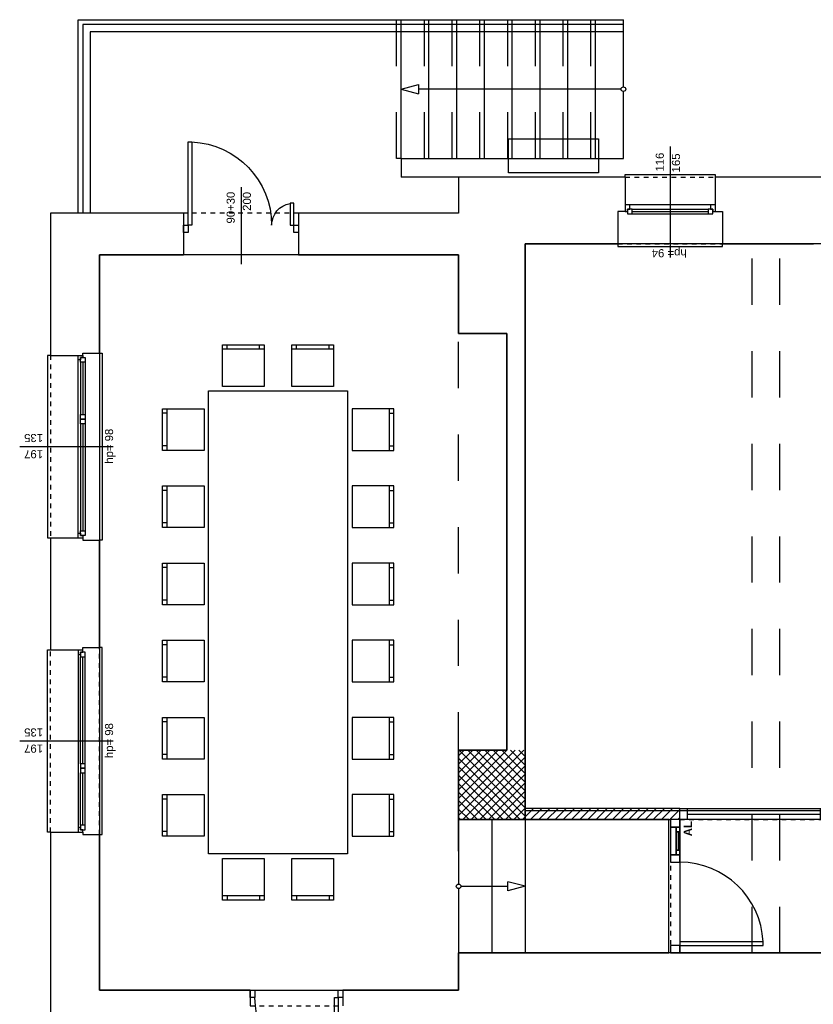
# Model space of a CAD drawing. Header units: millimetres. Extents: x 599892 to 1424040, y -105982 to -25022.
# Tile 21 of 25: x 601840 to 602697, y -27085 to -26022. Entities that reach past the tile are written whole.
import ezdxf
from ezdxf.enums import TextEntityAlignment as Align

# ---------------------------------------------------------------- set-up
doc = ezdxf.new("R2010")
doc.units = ezdxf.units.MM
doc.header["$MEASUREMENT"] = 0
doc.linetypes.add('Przerywana 1_100', pattern=[100, 50, -50])
for name, color, linetype, lineweight in [('Drzwi ArchiCAD', 7, 'Continuous', 25), ('Drzwi ArchiCAD_Nr_pióra__21', 7, 'Continuous', 25), ('Drzwi ArchiCAD_Nr_pióra__3', 7, 'Continuous', 25), ('Drzwi ArchiCAD_Nr_pióra__4', 7, 'Continuous', 25), ('Drzwi ArchiCAD_Nr_pióra__82', 7, 'Continuous', 25), ('Instalacje_Nr_pióra__234', 7, 'Continuous', 25), ('Okna ArchiCADa', 7, 'Continuous', 25), ('Okna ArchiCADa_Nr_pióra__21', 7, 'Continuous', 25), ('Okna ArchiCADa_Nr_pióra__24', 7, 'Continuous', 25), ('Okna ArchiCADa_Nr_pióra__4', 7, 'Continuous', 25), ('Okna ArchiCADa_Nr_pióra__82', 7, 'Continuous', 25), ('Opisy', 7, 'Continuous', 25), ('Opisy_Nr_pióra__20', 7, 'Continuous', 25), ('Opisy_zmiany_Nr_pióra__240', 7, 'Continuous', 25), ('Opisy_zmiany_Nr_pióra__246', 7, 'Continuous', 25), ('Schody_Nr_pióra__23', 7, 'Continuous', 25), ('Schody_Nr_pióra__3', 7, 'Continuous', 25), ('Schody_Nr_pióra__43', 7, 'Continuous', 25), ('Wyposażenie_Nr_pióra__43', 7, 'Continuous', 25), ('Znaczniki drzwi ArchiCADa_Nr_pióra__5', 7, 'Continuous', 25), ('Znaczniki okien ArchiCADa', 7, 'Continuous', 25), ('Znaczniki okien ArchiCADa_Nr_pióra__5', 7, 'Continuous', 25), ('Ściany_Nr_pióra__20', 7, 'Continuous', 25), ('Ściany_Nr_pióra__21', 7, 'Continuous', 25), ('Ściany_Nr_pióra__240', 7, 'Continuous', 25), ('Ściany_Nr_pióra__82', 7, 'Continuous', 25)]:
    doc.layers.add(name, color=color, linetype=linetype, lineweight=lineweight)
doc.styles.add('GENERATED_STYLE_1', font='arial.ttf')
doc.styles.add('GENERATED_STYLE_2', font='arialbd.ttf')

# ---------------------------------------------------------------- blocks, each defined once
blk = doc.blocks.new('O1 rozwierane 13')
at = {"layer": 'Okna ArchiCADa_Nr_pióra__21', "linetype": 'Continuous'}
for p, q in [((-485, 0), (-485, -70)), ((485, 0), (485, -70))]:
    blk.add_line(p, q, dxfattribs=at)
at = {"layer": 'Okna ArchiCADa_Nr_pióra__24', "linetype": 'Continuous'}
for p, q in [((-485, 300), (-485, 330)), ((-485, 330), (485, 330)), ((485, 330), (485, 300)), ((435, 0), (-435, 0)), ((-410, -45), (410, -45)), ((-410, -70), (410, -70)), ((-410, -95), (410, -95)), ((-410, -95), (410, -95)), ((-565, -420), (-565, -450)), ((565, -450), (565, -420)), ((-565, -450), (565, -450))]:
    blk.add_line(p, q, dxfattribs=at)
at = {"layer": 'Okna ArchiCADa_Nr_pióra__4', "linetype": 'Continuous'}
for p, q in [((-435, 0), (-485, 0)), ((-435, -45), (-435, 0)), ((485, 0), (435, 0)), ((435, 0), (435, -45)), ((-485, -70), (-460, -70)), ((-460, -70), (-460, -45)), ((-460, -45), (-435, -45)), ((-410, -45), (-460, -45)), ((-460, -45), (-460, -95)), ((-460, -95), (-410, -95)), ((-410, -95), (-410, -45)), ((460, -45), (410, -45)), ((410, -45), (410, -95)), ((410, -95), (460, -95)), ((435, -45), (460, -45)), ((460, -45), (460, -70)), ((460, -95), (460, -45)), ((460, -70), (485, -70))]:
    blk.add_line(p, q, dxfattribs=at)
at = {"layer": 'Okna ArchiCADa_Nr_pióra__82', "linetype": 'Przerywana 1_100'}
for p, q in [((-485, 300), (485, 300)), ((-565, -420), (565, -420))]:
    blk.add_line(p, q, dxfattribs=at)
blk = doc.blocks.new('Znacznik O 13_5')
at = {"layer": 'Znaczniki okien ArchiCADa_Nr_pióra__5', "linetype": 'Continuous'}
blk.add_line((0, 331), (0, -870), dxfattribs=at)
at = {"layer": 'Znaczniki okien ArchiCADa_Nr_pióra__5', "style": 'GENERATED_STYLE_1'}
for tag, rotation, p in [('AC_MarkerText_2', 90, (-14, 88)), ('AC_MarkerText_3', 90, (161, 79)), ('AC_MarkerText_4', 180, (185, -746))]:
    blk.add_attdef(tag, text='', height=87.5, rotation=rotation, dxfattribs=at).set_placement(p, align=Align.BOTTOM_LEFT)
blk = doc.blocks.new('D2 Asymetryczne 13')
at = {"layer": 'Drzwi ArchiCAD_Nr_pióra__21', "linetype": 'Continuous'}
for p, q in [((-620, 0), (-620, -80)), ((620, 0), (620, -80))]:
    blk.add_line(p, q, dxfattribs=at)
at = {"layer": 'Drzwi ArchiCAD_Nr_pióra__3', "linetype": 'Continuous'}
for centre, radius, start, end in [((570, 0), 900.6, 92.54311, 180), ((-570, 0), 239.4, 0, 80.51439)]:
    blk.add_arc(centre, radius, start, end, dxfattribs=at)
at = {"layer": 'Drzwi ArchiCAD_Nr_pióra__4', "linetype": 'Continuous'}
for p, q in [((570, 900.6), (530, 900.6)), ((530, 900.6), (530, 0)), ((570, 0), (570, 900.6)), ((-570, 0), (-570, 239.4)), ((-570, 239.4), (-530, 239.4)), ((-530, 239.4), (-530, 0)), ((-570, 0), (-620, 0)), ((-620, 0), (-620, -80)), ((-570, -80), (-570, 0)), ((-530, 0), (-570, 0)), ((530, 0), (570, 0)), ((620, 0), (570, 0)), ((570, 0), (570, -80)), ((620, -80), (620, 0)), ((-620, -80), (-570, -80)), ((570, -80), (620, -80))]:
    blk.add_line(p, q, dxfattribs=at)
at = {"layer": 'Drzwi ArchiCAD_Nr_pióra__82', "linetype": 'Przerywana 1_100'}
for p, q in [((-620, 130), (620, 130)), ((-620, -320), (620, -320))]:
    blk.add_line(p, q, dxfattribs=at)
blk = doc.blocks.new('Znacznik O 13_18')
at = {"layer": 'Znaczniki drzwi ArchiCADa_Nr_pióra__5', "linetype": 'Continuous'}
blk.add_line((0, 281), (0, -550), dxfattribs=at)
at = {"layer": 'Znaczniki drzwi ArchiCADa_Nr_pióra__5', "style": 'GENERATED_STYLE_1'}
for tag, p in [('AC_MarkerText_3', (161, 54)), ('AC_MarkerText_2', (-14, -83))]:
    blk.add_attdef(tag, text='', height=87.5, rotation=90, dxfattribs=at).set_placement(p, align=Align.BOTTOM_LEFT)
blk = doc.blocks.new('O2 rozwierane 13')
at = {"layer": 'Okna ArchiCADa_Nr_pióra__21', "linetype": 'Continuous'}
for p, q in [((-985, 0), (-985, -50)), ((985, 0), (985, -50))]:
    blk.add_line(p, q, dxfattribs=at)
at = {"layer": 'Okna ArchiCADa_Nr_pióra__24', "linetype": 'Continuous'}
for p, q in [((-985, 300), (-985, 330)), ((-985, 330), (985, 330)), ((985, 330), (985, 300)), ((-295.5, 0), (-935, 0)), ((935, 0), (-295.5, 0)), ((-910, -25), (-345.5, -25)), ((-910, -50), (-345.5, -50)), ((-910, -75), (-345.5, -75)), ((-910, -75), (-345.5, -75)), ((-245.5, -25), (910, -25)), ((-245.5, -50), (910, -50)), ((-245.5, -75), (910, -75)), ((-245.5, -75), (910, -75)), ((-1010, -230), (-1010, -260)), ((-1010, -260), (1010, -260)), ((1010, -260), (1010, -230))]:
    blk.add_line(p, q, dxfattribs=at)
at = {"layer": 'Okna ArchiCADa_Nr_pióra__4', "linetype": 'Continuous'}
for p, q in [((-935, 0), (-985, 0)), ((-935, -25), (-935, 0)), ((985, 0), (935, 0)), ((935, 0), (935, -25)), ((-985, -50), (-960, -50)), ((-960, -50), (-960, -25)), ((-960, -25), (-935, -25)), ((-910, -25), (-960, -25)), ((-960, -25), (-960, -75)), ((-960, -75), (-910, -75)), ((-910, -75), (-910, -25)), ((-295.5, -25), (-345.5, -25)), ((-345.5, -25), (-345.5, -75)), ((-345.5, -75), (-295.5, -75)), ((-295.5, -75), (-295.5, -25)), ((-245.5, -25), (-295.5, -25)), ((-295.5, -25), (-295.5, -75)), ((-295.5, -75), (-245.5, -75)), ((-245.5, -75), (-245.5, -25)), ((960, -25), (910, -25)), ((910, -25), (910, -75)), ((910, -75), (960, -75)), ((935, -25), (960, -25)), ((960, -25), (960, -50)), ((960, -75), (960, -25)), ((960, -50), (985, -50))]:
    blk.add_line(p, q, dxfattribs=at)
at = {"layer": 'Okna ArchiCADa_Nr_pióra__82', "linetype": 'Przerywana 1_100'}
for p, q in [((-985, 300), (985, 300)), ((-1010, -230), (1010, -230))]:
    blk.add_line(p, q, dxfattribs=at)
blk = doc.blocks.new('Znacznik O 13_4')
at = {"layer": 'Znaczniki okien ArchiCADa_Nr_pióra__5', "linetype": 'Continuous'}
blk.add_line((0, 331), (0, -680), dxfattribs=at)
at = {"layer": 'Znaczniki okien ArchiCADa_Nr_pióra__5', "style": 'GENERATED_STYLE_1'}
for tag, p in [('AC_MarkerText_2', (-14, 79)), ('AC_MarkerText_3', (161, 79))]:
    blk.add_attdef(tag, text='', height=87.5, rotation=90, dxfattribs=at).set_placement(p, align=Align.BOTTOM_LEFT)
blk.add_attdef('AC_MarkerText_4', text='', height=87.5, dxfattribs=at).set_placement((-185, -704), align=Align.BOTTOM_LEFT)
blk = doc.blocks.new('D1 Drzwi proste 13_22')
at = {"layer": 'Drzwi ArchiCAD_Nr_pióra__21', "linetype": 'Continuous'}
for p, q in [((-500, -80), (-500, 0)), ((500, -80), (500, 0))]:
    blk.add_line(p, q, dxfattribs=at)
at = {"layer": 'Drzwi ArchiCAD_Nr_pióra__3', "linetype": 'Continuous'}
blk.add_arc((450, 0), 900, 92.5473, 180, dxfattribs=at)
at = {"layer": 'Drzwi ArchiCAD_Nr_pióra__4', "linetype": 'Continuous'}
for p, q in [((450, 900), (410, 900)), ((410, 900), (410, 0)), ((450, 0), (450, 900)), ((-450, 0), (-500, 0)), ((-500, 0), (-500, -80)), ((-450, -80), (-450, 0)), ((410, 0), (450, 0)), ((500, 0), (450, 0)), ((450, 0), (450, -80)), ((500, -80), (500, 0)), ((-500, -80), (-450, -80)), ((450, -80), (500, -80))]:
    blk.add_line(p, q, dxfattribs=at)
at = {"layer": 'Drzwi ArchiCAD_Nr_pióra__82', "linetype": 'Przerywana 1_100'}
for p, q in [((-500, 90), (500, 90)), ((-500, -80), (500, -80))]:
    blk.add_line(p, q, dxfattribs=at)
blk = doc.blocks.new('D1 Drzwi łuk.dośw.bocz 13')
at = {"layer": 'Drzwi ArchiCAD_Nr_pióra__21', "linetype": 'Continuous'}
for p, q in [((-720, 0), (-720, -100)), ((720, 0), (720, -100))]:
    blk.add_line(p, q, dxfattribs=at)
at = {"layer": 'Drzwi ArchiCAD_Nr_pióra__3', "linetype": 'Continuous'}
blk.add_arc((640, 0), 900, 92.5473, 180, dxfattribs=at)
at = {"layer": 'Drzwi ArchiCAD_Nr_pióra__4', "linetype": 'Continuous'}
for p, q in [((640, 900), (600, 900)), ((600, 900), (600, 0)), ((640, 0), (640, 900)), ((-640, 0), (-720, 0)), ((-720, 0), (-720, -100)), ((-590, 0), (-640, 0)), ((-640, 0), (-640, -40)), ((-640, -100), (-640, 0)), ((-390, 0), (-590, 0)), ((-590, 0), (-590, -40)), ((-590, -40), (-590, 0)), ((-390, -40), (-390, 0)), ((-340, 0), (-390, 0)), ((-390, 0), (-390, -40)), ((-340, -40), (-340, 0)), ((-260, 0), (-340, 0)), ((-340, 0), (-340, -100)), ((-260, -100), (-260, 0)), ((600, 0), (640, 0)), ((720, 0), (640, 0)), ((640, 0), (640, -100)), ((720, -100), (720, 0)), ((-720, -100), (-640, -100)), ((-640, -40), (-590, -40)), ((-340, -40), (-640, -40)), ((-640, -40), (-640, -100)), ((-640, -100), (-340, -100)), ((-640, -100), (-260, -100)), ((-590, -20), (-390, -20)), ((-590, -40), (-390, -40)), ((-390, -40), (-340, -40)), ((-340, -100), (-340, -40)), ((-340, -100), (-260, -100)), ((640, -100), (720, -100))]:
    blk.add_line(p, q, dxfattribs=at)
at = {"layer": 'Drzwi ArchiCAD_Nr_pióra__82', "linetype": 'Przerywana 1_100'}
for p, q in [((-720, 0), (720, 0)), ((-720, -100), (720, -100))]:
    blk.add_line(p, q, dxfattribs=at)
blk = doc.blocks.new('O szklone bezpośred 13_4')
at = {"layer": 'Okna ArchiCADa_Nr_pióra__21', "linetype": 'Continuous'}
blk.add_line((-800, 0), (-800, -120), dxfattribs=at)
at = {"layer": 'Okna ArchiCADa_Nr_pióra__24', "linetype": 'Continuous'}
for p, q in [((720, 0), (-720, 0)), ((-720, -60), (720, -60)), ((-720, -120), (720, -120))]:
    blk.add_line(p, q, dxfattribs=at)
at = {"layer": 'Okna ArchiCADa_Nr_pióra__4', "linetype": 'Continuous'}
for p, q in [((-720, 0), (-800, 0)), ((-720, -120), (-720, 0)), ((800, 0), (720, 0)), ((720, 0), (720, -120)), ((-800, -120), (-720, -120)), ((720, -120), (800, -120))]:
    blk.add_line(p, q, dxfattribs=at)
at = {"layer": 'Okna ArchiCADa_Nr_pióra__82', "linetype": 'Przerywana 1_100'}
for p, q in [((-800, 0), (800, 0)), ((-800, -120), (800, -120))]:
    blk.add_line(p, q, dxfattribs=at)

msp = doc.modelspace()

# ---------------------------------------------------------------- hatches: boundary and pattern name
at = {"layer": 'Ściany_Nr_pióra__20', "linetype": 'Continuous'}
h = msp.add_hatch(dxfattribs=at)
h.set_pattern_fill('Bloczki_ceramiczne', color=256, scale=0.1, angle=90, style=0, pattern_type=2)
h.set_pattern_definition([(45, (600207.518, -59625.8733), (-4.4194174, 4.4194174), [])])
h.paths.add_polyline_path([(602385.8, -26886), (602552.8, -26886), (602552.8, -26874), (602385.8, -26874)])
at = {"layer": 'Ściany_Nr_pióra__240', "linetype": 'Continuous'}
h = msp.add_hatch(dxfattribs=at)
h.set_pattern_fill('Bloczki_betonowe', color=256, scale=0.1, angle=90, style=0, pattern_type=2)
h.set_pattern_definition([(135, (600207.518, -59625.8733), (-4.5961939, -4.5961939), []), (225, (600207.518, -59625.8733), (-4.5961939, 4.5961939), [])])
h.paths.add_polyline_path([(602385.8, -26886), (602385.8, -26811), (602313.8, -26811), (602313.8, -26886)])

# ---------------------------------------------------------------- linework, layer by layer
at = {"layer": 'Instalacje_Nr_pióra__234', "linetype": 'Continuous'}
for p, q in [((602367.8, -26187.5), (602367.8, -26150.5)), ((602367.8, -26150.5), (602464.8, -26150.5)), ((602464.8, -26150.5), (602464.8, -26187.5)), ((602464.8, -26187.5), (602367.8, -26187.5))]:
    msp.add_line(p, q, dxfattribs=at)
at = {"layer": 'Opisy', "linetype": 'Continuous'}
for p, q in [((602898.8, -26264), (602385.8, -26264)), ((602385.8, -26264), (602385.8, -26876)), ((602313.8, -26276), (601925.8, -26276)), ((601925.8, -26276), (601925.8, -27070)), ((602313.8, -26361), (602313.8, -26276)), ((602365.8, -26361), (602313.8, -26361)), ((602365.8, -26811), (602365.8, -26361)), ((602313.8, -26811), (602365.8, -26811)), ((602313.8, -26886), (602313.8, -26811)), ((602385.8, -26876), (602898.8, -26876)), ((602540.8, -26886), (602313.8, -26886)), ((602540.8, -27030), (602540.8, -26886)), ((603343.8, -26886), (602552.8, -26886)), ((602552.8, -26886), (602552.8, -27030)), ((602313.8, -27070), (602313.8, -27030)), ((602313.8, -27030), (602540.8, -27030)), ((602552.8, -27030), (603343.8, -27030)), ((601925.8, -27070), (602313.8, -27070))]:
    msp.add_line(p, q, dxfattribs=at)
at = {"layer": 'Opisy_zmiany_Nr_pióra__240', "linetype": 'Continuous'}
for p, q in [((602316.3, -26958), (602367.1, -26958)), ((602385.8, -26958), (602367.1, -26953)), ((602367.1, -26963), (602367.1, -26953)), ((602385.8, -26958), (602367.1, -26963))]:
    msp.add_line(p, q, dxfattribs=at)
msp.add_circle((602313.8, -26958), 2.5, dxfattribs=at)
at = {"layer": 'Opisy_zmiany_Nr_pióra__246', "linetype": 'Continuous'}
for p, q in [((602313.8, -26886), (602313.8, -26955.5)), ((602349.8, -26886), (602349.8, -27030)), ((602385.8, -26886), (602385.8, -27030)), ((602313.8, -26960.5), (602313.8, -27030))]:
    msp.add_line(p, q, dxfattribs=at)
at = {"layer": 'Schody_Nr_pióra__23', "linetype": 'Przerywana 1_100'}
for p, q in [((602246.8, -26172), (602246.8, -26022)), ((602276.8, -26172), (602276.8, -26022)), ((602306.8, -26172), (602306.8, -26022)), ((602336.8, -26172), (602336.8, -26022)), ((602366.8, -26172), (602366.8, -26022)), ((602396.8, -26172), (602396.8, -26022)), ((602426.8, -26172), (602426.8, -26022)), ((602456.8, -26172), (602456.8, -26022)), ((602251.8, -26172), (602246.8, -26172))]:
    msp.add_line(p, q, dxfattribs=at)
at = {"layer": 'Schody_Nr_pióra__23', "linetype": 'Continuous'}
for p, q in [((602251.8, -26097), (602270.5, -26092)), ((602251.8, -26097), (602270.5, -26102)), ((602270.5, -26092), (602270.5, -26102))]:
    msp.add_line(p, q, dxfattribs=at)
at = {"layer": 'Schody_Nr_pióra__3', "linetype": 'Continuous'}
for p, q in [((601902.8, -26022), (602491.8, -26022)), ((601902.8, -26231), (601902.8, -26022)), ((602251.8, -26172), (602251.8, -26022)), ((602281.8, -26172), (602281.8, -26022)), ((602311.8, -26172), (602311.8, -26022)), ((602341.8, -26172), (602341.8, -26022)), ((602371.8, -26172), (602371.8, -26022)), ((602401.8, -26172), (602401.8, -26022)), ((602431.8, -26172), (602431.8, -26022)), ((602461.8, -26172), (602461.8, -26022)), ((602491.8, -26094.5), (602491.8, -26022)), ((602491.8, -26172), (602491.8, -26099.5)), ((602251.8, -26172), (602251.8, -26192)), ((602251.8, -26172), (602491.8, -26172)), ((602313.8, -26192), (602251.8, -26192))]:
    msp.add_line(p, q, dxfattribs=at)
at = {"layer": 'Schody_Nr_pióra__43', "linetype": 'Continuous'}
for p, q in [((602491.8, -26027), (601907.8, -26027)), ((601907.8, -26027), (601907.8, -26231)), ((602491.8, -26035), (601915.8, -26035)), ((601915.8, -26035), (601915.8, -26231)), ((602489.3, -26097), (602270.5, -26097))]:
    msp.add_line(p, q, dxfattribs=at)
msp.add_circle((602491.8, -26097), 2.5, dxfattribs=at)
at = {"layer": 'Wyposażenie_Nr_pióra__43', "linetype": 'Continuous'}
for p, q in [((602058.8, -26373), (602103.8, -26373)), ((602058.8, -26418), (602058.8, -26373)), ((602063.8, -26378), (602063.8, -26373)), ((602098.8, -26378), (602098.8, -26373)), ((602103.8, -26373), (602103.8, -26418)), ((602133.8, -26373), (602178.8, -26373)), ((602133.8, -26418), (602133.8, -26373)), ((602138.8, -26378), (602138.8, -26373)), ((602173.8, -26378), (602173.8, -26373)), ((602178.8, -26373), (602178.8, -26418)), ((602103.8, -26378), (602058.8, -26378)), ((602178.8, -26378), (602133.8, -26378)), ((602043.8, -26423), (602193.8, -26423)), ((602043.8, -26923), (602043.8, -26423)), ((602103.8, -26418), (602058.8, -26418)), ((602178.8, -26418), (602133.8, -26418)), ((602193.8, -26423), (602193.8, -26923)), ((601993.8, -26487.1), (601993.8, -26442.1)), ((601993.8, -26442.1), (602038.8, -26442.1)), ((601998.8, -26447.1), (601993.8, -26447.1)), ((601998.8, -26442.1), (601998.8, -26487.1)), ((602038.8, -26442.1), (602038.8, -26487.1)), ((602198.8, -26442.1), (602198.8, -26487.1)), ((602243.8, -26442.1), (602198.8, -26442.1)), ((602238.8, -26442.1), (602238.8, -26487.1)), ((602238.8, -26447.1), (602243.8, -26447.1)), ((602243.8, -26487.1), (602243.8, -26442.1)), ((601998.8, -26482.1), (601993.8, -26482.1)), ((602038.8, -26487.1), (601993.8, -26487.1)), ((602198.8, -26487.1), (602243.8, -26487.1)), ((602238.8, -26482.1), (602243.8, -26482.1)), ((601993.8, -26570.5), (601993.8, -26525.5)), ((601993.8, -26525.5), (602038.8, -26525.5)), ((601998.8, -26530.5), (601993.8, -26530.5)), ((601998.8, -26525.5), (601998.8, -26570.5)), ((602038.8, -26525.5), (602038.8, -26570.5)), ((602198.8, -26525.5), (602198.8, -26570.5)), ((602243.8, -26525.5), (602198.8, -26525.5)), ((602238.8, -26525.5), (602238.8, -26570.5)), ((602238.8, -26530.5), (602243.8, -26530.5)), ((602243.8, -26570.5), (602243.8, -26525.5)), ((601998.8, -26565.5), (601993.8, -26565.5)), ((602038.8, -26570.5), (601993.8, -26570.5)), ((602198.8, -26570.5), (602243.8, -26570.5)), ((602238.8, -26565.5), (602243.8, -26565.5)), ((601993.8, -26653.8), (601993.8, -26608.8)), ((601993.8, -26608.8), (602038.8, -26608.8)), ((601998.8, -26613.8), (601993.8, -26613.8)), ((601998.8, -26608.8), (601998.8, -26653.8)), ((602038.8, -26608.8), (602038.8, -26653.8)), ((602198.8, -26608.8), (602198.8, -26653.8)), ((602243.8, -26608.8), (602198.8, -26608.8)), ((602238.8, -26608.8), (602238.8, -26653.8)), ((602238.8, -26613.8), (602243.8, -26613.8)), ((602243.8, -26653.8), (602243.8, -26608.8)), ((601998.8, -26648.8), (601993.8, -26648.8)), ((602238.8, -26648.8), (602243.8, -26648.8)), ((602038.8, -26653.8), (601993.8, -26653.8)), ((602198.8, -26653.8), (602243.8, -26653.8)), ((601993.8, -26737.1), (601993.8, -26692.1)), ((601993.8, -26692.1), (602038.8, -26692.1)), ((601998.8, -26692.1), (601998.8, -26737.1)), ((602038.8, -26692.1), (602038.8, -26737.1)), ((602198.8, -26692.1), (602198.8, -26737.1)), ((602243.8, -26692.1), (602198.8, -26692.1)), ((602238.8, -26692.1), (602238.8, -26737.1)), ((602243.8, -26737.1), (602243.8, -26692.1)), ((601998.8, -26697.1), (601993.8, -26697.1)), ((602238.8, -26697.1), (602243.8, -26697.1)), ((601998.8, -26732.1), (601993.8, -26732.1)), ((602238.8, -26732.1), (602243.8, -26732.1)), ((602038.8, -26737.1), (601993.8, -26737.1)), ((602198.8, -26737.1), (602243.8, -26737.1)), ((601993.8, -26820.5), (601993.8, -26775.5)), ((601993.8, -26775.5), (602038.8, -26775.5)), ((601998.8, -26775.5), (601998.8, -26820.5)), ((602038.8, -26775.5), (602038.8, -26820.5)), ((602198.8, -26775.5), (602198.8, -26820.5)), ((602243.8, -26775.5), (602198.8, -26775.5)), ((602238.8, -26775.5), (602238.8, -26820.5)), ((602243.8, -26820.5), (602243.8, -26775.5)), ((601998.8, -26780.5), (601993.8, -26780.5)), ((602238.8, -26780.5), (602243.8, -26780.5)), ((601998.8, -26815.5), (601993.8, -26815.5)), ((602038.8, -26820.5), (601993.8, -26820.5)), ((602198.8, -26820.5), (602243.8, -26820.5)), ((602238.8, -26815.5), (602243.8, -26815.5)), ((601993.8, -26903.8), (601993.8, -26858.8)), ((601993.8, -26858.8), (602038.8, -26858.8)), ((601998.8, -26858.8), (601998.8, -26903.8)), ((602038.8, -26858.8), (602038.8, -26903.8)), ((602243.8, -26858.8), (602198.8, -26858.8)), ((602198.8, -26858.8), (602198.8, -26903.8)), ((602238.8, -26858.8), (602238.8, -26903.8)), ((602243.8, -26903.8), (602243.8, -26858.8)), ((601998.8, -26863.8), (601993.8, -26863.8)), ((602238.8, -26863.8), (602243.8, -26863.8)), ((601998.8, -26898.8), (601993.8, -26898.8)), ((602038.8, -26903.8), (601993.8, -26903.8)), ((602198.8, -26903.8), (602243.8, -26903.8)), ((602238.8, -26898.8), (602243.8, -26898.8)), ((602193.8, -26923), (602043.8, -26923)), ((602058.8, -26973), (602058.8, -26928)), ((602058.8, -26928), (602103.8, -26928)), ((602103.8, -26928), (602103.8, -26973)), ((602133.8, -26973), (602133.8, -26928)), ((602133.8, -26928), (602178.8, -26928)), ((602178.8, -26928), (602178.8, -26973)), ((602058.8, -26968), (602103.8, -26968)), ((602063.8, -26968), (602063.8, -26973)), ((602098.8, -26968), (602098.8, -26973)), ((602133.8, -26968), (602178.8, -26968)), ((602138.8, -26968), (602138.8, -26973)), ((602173.8, -26968), (602173.8, -26973)), ((602103.8, -26973), (602058.8, -26973)), ((602178.8, -26973), (602133.8, -26973))]:
    msp.add_line(p, q, dxfattribs=at)
at = {"layer": 'Ściany_Nr_pióra__21', "linetype": 'Continuous'}
for p, q in [((602313.8, -26192), (602313.8, -26231)), ((602493.8, -26192), (602493.8, -26222)), ((602590.8, -26192), (602590.8, -26222)), ((602493.8, -26222), (602493.8, -26229)), ((602590.8, -26222), (602590.8, -26229)), ((602016.8, -26231), (602016.8, -26244)), ((602140.8, -26231), (602140.8, -26244)), ((602485.8, -26229), (602485.8, -26264)), ((602493.8, -26229), (602485.8, -26229)), ((602590.8, -26229), (602598.8, -26229)), ((602598.8, -26229), (602598.8, -26264)), ((602016.8, -26244), (602016.8, -26252)), ((602140.8, -26244), (602140.8, -26252)), ((602016.8, -26252), (602016.8, -26276)), ((602140.8, -26252), (602140.8, -26276)), ((601872.8, -26384.5), (601902.8, -26384.5)), ((601902.8, -26384.5), (601907.8, -26384.5)), ((601907.8, -26382), (601925.8, -26382)), ((601907.8, -26384.5), (601907.8, -26382)), ((601872.8, -26581.5), (601902.8, -26581.5)), ((601902.8, -26581.5), (601907.8, -26581.5)), ((601907.8, -26581.5), (601907.8, -26584)), ((601907.8, -26584), (601925.8, -26584)), ((601872.8, -26702.5), (601902.8, -26702.5)), ((601902.8, -26702.5), (601907.8, -26702.5)), ((601907.8, -26700), (601925.8, -26700)), ((601907.8, -26702.5), (601907.8, -26700)), ((602552.8, -26886), (602552.8, -26874)), ((602552.8, -26886), (602542.8, -26886)), ((601872.8, -26899.5), (601902.8, -26899.5)), ((601902.8, -26899.5), (601907.8, -26899.5)), ((601907.8, -26899.5), (601907.8, -26902)), ((601907.8, -26902), (601925.8, -26902)), ((602552.8, -27030), (602542.8, -27030)), ((602088.8, -27070), (602088.8, -27078)), ((602188.8, -27070), (602188.8, -27078)), ((602088.8, -27078), (602088.8, -27087)), ((602188.8, -27078), (602188.8, -27087))]:
    msp.add_line(p, q, dxfattribs=at)
at = {"layer": 'Ściany_Nr_pióra__21', "linetype": 'Continuous', "flags": 128}
for points in [[(602493.8, -26192), (602313.8, -26192)], [(602705, -26192), (602590.8, -26192)], [(602016.8, -26231), (601872.8, -26231)], [(601872.8, -26231), (601872.8, -26384.5)], [(602313.8, -26231), (602140.8, -26231)], [(602385.8, -26276), (602385.8, -26264)], [(602385.8, -26264), (602485.8, -26264)], [(602598.8, -26264), (602697, -26264)], [(601925.8, -26276), (602016.8, -26276)], [(601925.8, -26382), (601925.8, -26276)], [(602140.8, -26276), (602313.8, -26276)], [(602313.8, -26276), (602313.8, -26361)], [(602385.8, -26361), (602385.8, -26276)], [(602313.8, -26361), (602365.8, -26361)], [(602365.8, -26361), (602365.8, -26811)], [(602385.8, -26811), (602385.8, -26361)], [(601872.8, -26581.5), (601872.8, -26702.5)], [(601925.8, -26700), (601925.8, -26584)], [(602365.8, -26811), (602313.8, -26811)], [(602313.8, -26811), (602313.8, -26886)], [(602385.8, -26886), (602385.8, -26811)], [(602552.8, -26874), (602385.8, -26874)], [(602385.8, -26874), (602385.8, -26886)], [(602313.8, -26886), (602385.8, -26886)], [(602385.8, -26886), (602542.8, -26886)], [(601872.8, -26899.5), (601872.8, -27604)], [(601925.8, -27070), (601925.8, -26902)], [(603343.8, -27030), (602313.8, -27030)], [(602313.8, -27030), (602313.8, -27070)], [(602088.8, -27070), (601925.8, -27070)], [(602313.8, -27070), (602188.8, -27070)]]:
    msp.add_lwpolyline(points, dxfattribs=at)
at = {"layer": 'Ściany_Nr_pióra__82', "linetype": 'Przerywana 1_100'}
for p, q in [((602630.8, -27030), (602630.8, -26264)), ((602660.8, -27030), (602660.8, -26264)), ((602313.8, -26920), (602313.8, -26361))]:
    msp.add_line(p, q, dxfattribs=at)

# ---------------------------------------------------------------- block references
at = {"layer": 'Drzwi ArchiCAD', "linetype": 'Continuous', "xscale": -0.1, "yscale": 0.1, "zscale": 100}
msp.add_blockref('D2 Asymetryczne 13', (602078.8, -26244), dxfattribs=at)
at = {"layer": 'Drzwi ArchiCAD', "linetype": 'Continuous', "yscale": 0.1, "zscale": 100}
for name, p, xscale, rotation in [('D1 Drzwi łuk.dośw.bocz 13', (602552.8, -26958), 0.1, 270), ('D1 Drzwi proste 13_22', (602138.8, -27078), -0.1, 180)]:
    msp.add_blockref(name, p, dxfattribs=dict(at, xscale=xscale, rotation=rotation))
at = {"layer": 'Okna ArchiCADa', "linetype": 'Continuous', "yscale": 0.1, "zscale": 100}
for name, p, xscale, rotation in [('O1 rozwierane 13', (602542.3, -26222), 0.1, 360), ('O2 rozwierane 13', (601902.8, -26483), -0.1, 89.99999999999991), ('O2 rozwierane 13', (601902.8, -26801), 0.1, 90), ('O szklone bezpośred 13_4', (602632.8, -26886), -0.1, 180)]:
    msp.add_blockref(name, p, dxfattribs=dict(at, xscale=xscale, rotation=rotation))
at = {"layer": 'Znaczniki drzwi ArchiCADa_Nr_pióra__5'}
ref = msp.add_blockref('Znacznik O 13_18', (602078.8, -26231), dxfattribs=dict(at, xscale=0.1, yscale=0.1, zscale=0.1, rotation=360))
ref.add_attrib('AC_MarkerText_2', '90+30', dxfattribs={"color": 7, "height": 8.75, "rotation": 90, "style": 'GENERATED_STYLE_1'}).set_placement((602074.6, -26242.1), align=Align.BOTTOM_LEFT)
ref.add_attrib('AC_MarkerText_3', '200', dxfattribs={"color": 7, "height": 8.75, "rotation": 90, "style": 'GENERATED_STYLE_1'}).set_placement((602092.1, -26228.4), align=Align.BOTTOM_LEFT)
at = {"layer": 'Znaczniki okien ArchiCADa'}
ref = msp.add_blockref('Znacznik O 13_5', (602542.3, -26192), dxfattribs=dict(at, xscale=0.1, yscale=0.1, zscale=0.1, rotation=360))
ref.add_attrib('AC_MarkerText_2', '116', dxfattribs={"layer": 'Znaczniki okien ArchiCADa_Nr_pióra__5', "color": 7, "height": 8.75, "rotation": 90, "style": 'GENERATED_STYLE_1'}).set_placement((602538.1, -26186), align=Align.BOTTOM_LEFT)
ref.add_attrib('AC_MarkerText_3', '165', dxfattribs={"layer": 'Znaczniki okien ArchiCADa_Nr_pióra__5', "color": 7, "height": 8.75, "rotation": 90, "style": 'GENERATED_STYLE_1'}).set_placement((602555.6, -26186.9), align=Align.BOTTOM_LEFT)
ref.add_attrib('AC_MarkerText_4', 'hp= 94', dxfattribs={"layer": 'Znaczniki okien ArchiCADa_Nr_pióra__5', "color": 7, "height": 8.75, "rotation": 180, "style": 'GENERATED_STYLE_1'}).set_placement((602560.2, -26267.2), align=Align.BOTTOM_LEFT)
ref = msp.add_blockref('Znacznik O 13_4', (601872.8, -26483), dxfattribs=dict(at, xscale=0.1, yscale=0.1, zscale=0.1, rotation=90))
ref.add_attrib('AC_MarkerText_2', '197', dxfattribs={"layer": 'Znaczniki okien ArchiCADa_Nr_pióra__5', "color": 7, "height": 8.75, "rotation": 180, "style": 'GENERATED_STYLE_1'}).set_placement((601864.9, -26484.3), align=Align.BOTTOM_LEFT)
ref.add_attrib('AC_MarkerText_3', '135', dxfattribs={"layer": 'Znaczniki okien ArchiCADa_Nr_pióra__5', "color": 7, "height": 8.75, "rotation": 180, "style": 'GENERATED_STYLE_1'}).set_placement((601864.9, -26466.8), align=Align.BOTTOM_LEFT)
ref.add_attrib('AC_MarkerText_4', 'hp= 98', dxfattribs={"layer": 'Znaczniki okien ArchiCADa_Nr_pióra__5', "color": 7, "height": 8.75, "rotation": 90, "style": 'GENERATED_STYLE_1'}).set_placement((601943.2, -26501.5), align=Align.BOTTOM_LEFT)
ref = msp.add_blockref('Znacznik O 13_4', (601872.8, -26801), dxfattribs=dict(at, xscale=0.1, yscale=0.1, zscale=0.1, rotation=90))
ref.add_attrib('AC_MarkerText_2', '197', dxfattribs={"layer": 'Znaczniki okien ArchiCADa_Nr_pióra__5', "color": 7, "height": 8.75, "rotation": 180, "style": 'GENERATED_STYLE_1'}).set_placement((601864.9, -26802.3), align=Align.BOTTOM_LEFT)
ref.add_attrib('AC_MarkerText_3', '135', dxfattribs={"layer": 'Znaczniki okien ArchiCADa_Nr_pióra__5', "color": 7, "height": 8.75, "rotation": 180, "style": 'GENERATED_STYLE_1'}).set_placement((601864.9, -26784.8), align=Align.BOTTOM_LEFT)
ref.add_attrib('AC_MarkerText_4', 'hp= 98', dxfattribs={"layer": 'Znaczniki okien ArchiCADa_Nr_pióra__5', "color": 7, "height": 8.75, "rotation": 90, "style": 'GENERATED_STYLE_1'}).set_placement((601943.2, -26819.5), align=Align.BOTTOM_LEFT)

# ---------------------------------------------------------------- texts
at = {"layer": 'Opisy_Nr_pióra__20', "linetype": 'Continuous', "style": 'GENERATED_STYLE_2'}
msp.add_text('AL', height=8.75, rotation=90, dxfattribs=at).set_placement((602565.8, -26903.9))

doc.saveas('drawing.dxf')
